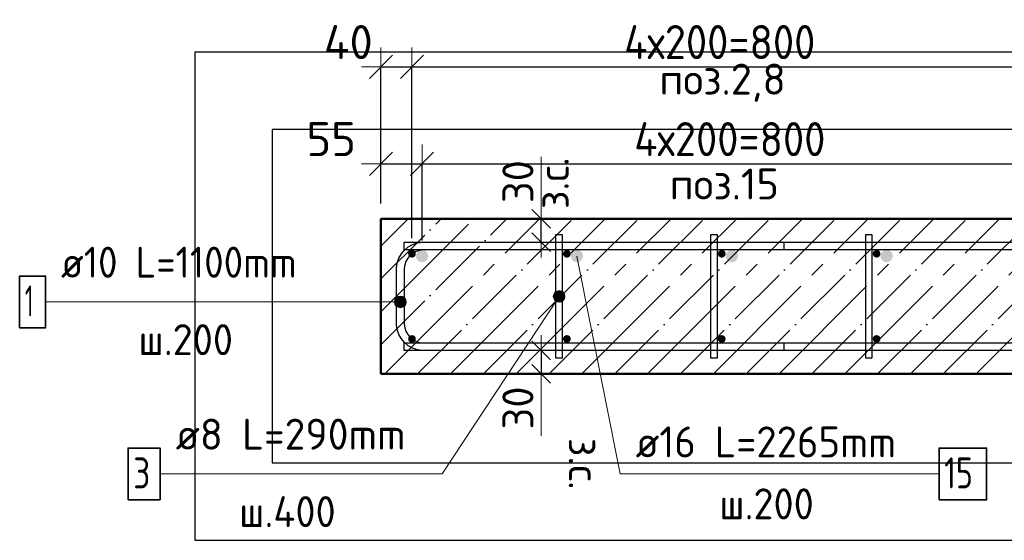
# Model space of a CAD drawing. Header units: millimetres. Extents: x -27380 to 48638, y 46540 to 72525.
# Tile 11 of 106: x -24577 to -23305, y 58645 to 59318. Entities that reach past the tile are written whole.
import ezdxf

# ---------------------------------------------------------------- set-up
doc = ezdxf.new("R2010")
doc.units = ezdxf.units.MM
doc.header["$PDMODE"] = 65
doc.linetypes.add('______11', pattern=[100, 80, -10, 0, -10])
doc.linetypes.add('______5', pattern=[220, 160, -20, 20, -20])
for name, color, linetype, lineweight in [('Standard', 7, 'Continuous', 25), ('Арм.стержн. Арматура края', 96, 'Continuous', 35), ('Арм.стержн. вертикальными 1', 22, 'Continuous', 35), ('Арм.стержн.горизонт. 1', 180, 'Continuous', 35), ('Размерная линия_ общее', 7, 'Continuous', 13), ('Размерная линия_ общее_1', 7, 'Continuous', 13)]:
    doc.layers.add(name, color=color, linetype=linetype, lineweight=lineweight)
doc.layers.add('Арм.стержн. вертикальными 2', color=7, linetype='Continuous', lineweight=35, true_color=0x006e00)
doc.layers.add('Арм.стержн.Стяжки', color=7, linetype='Continuous', lineweight=35, true_color=0x501e0f)
doc.styles.add('ISOCPEUR', font='ISOCPEUR')
doc.dimstyles.new('DIMSTYLE_3', dxfattribs={"dimtxt": 44, "dimasz": 50, "dimexe": 0, "dimexo": 0, "dimgap": 22, "dimtad": 2, "dimdec": 0, "dimrnd": 5, "dimzin": 12, "dimdsep": 46, "dimtxsty": 'ISOCPEUR', "dimblk1": 'ALL_ML_STRICH', "dimblk2": 'ALL_ML_STRICH', "dimsah": 1, "dimcen": 0, "dimclrd": 7, "dimclre": 256, "dimclrt": 7, "dimadec": 0, "dimazin": 0, "dimtfac": 1, "dimtdec": 0, "dimtix": 1, "dimtmove": 2, "dimatfit": 3, "dimfxl": 0, "dimtvp": 1.2, "dimtzin": 0, "dimlwd": 0, "dimlwe": -3, "dimarcsym": 0})
doc.dimstyles.new('DIMSTYLE_7', dxfattribs={"dimtxt": 44, "dimasz": 50, "dimexe": 0, "dimexo": 0, "dimgap": 22, "dimtad": 2, "dimdec": 0, "dimrnd": 5, "dimzin": 12, "dimdsep": 46, "dimtxsty": 'ISOCPEUR', "dimblk1": 'ALL_ML_STRICH', "dimblk2": 'ALL_ML_STRICH', "dimsah": 1, "dimcen": 0, "dimclrd": 7, "dimclre": 256, "dimclrt": 7, "dimadec": 0, "dimazin": 0, "dimtfac": 1, "dimtdec": 0, "dimtix": 1, "dimtmove": 2, "dimatfit": 3, "dimfxl": 0, "dimtzin": 0, "dimlwd": 0, "dimlwe": -3, "dimarcsym": 0})
doc.dimstyles.new('DIMSTYLE_9', dxfattribs={"dimtxt": 40, "dimasz": 40, "dimexe": 0, "dimexo": 0.001, "dimgap": 20, "dimtad": 2, "dimdec": 0, "dimrnd": 5, "dimzin": 12, "dimdsep": 46, "dimtxsty": 'ISOCPEUR', "dimblk1": 'ALL_ML_STRICH', "dimblk2": 'ALL_ML_STRICH', "dimsah": 1, "dimcen": 0, "dimse1": 1, "dimse2": 1, "dimclrd": 7, "dimclre": 256, "dimclrt": 7, "dimadec": 0, "dimazin": 0, "dimtfac": 1, "dimtdec": 0, "dimtix": 1, "dimtmove": 2, "dimatfit": 3, "dimfxl": 0, "dimtvp": 1.2, "dimtzin": 0, "dimlwd": 0, "dimlwe": -3, "dimarcsym": 0})

# ---------------------------------------------------------------- blocks, each defined once
blk = doc.blocks.new('ALL_ML_STRICH')
at = {"color": 0, "linetype": 'ByBlock', "lineweight": -2}
for p, q in [((-0.3, -0.3), (0.3, 0.3)), ((0, -0.5), (0, 0.5)), ((-1, 0), (0.5, 0))]:
    blk.add_line(p, q, dxfattribs=at)
blk = doc.blocks.new('*D223')
at = {"layer": 'DEFPOINTS', "color": 7, "linetype": 'Continuous', "lineweight": 13, "transparency": 33554687}
for p in [(-23894.9, 59060.4), (-23903.6, 59030.4), (-23894.9, 59030.4)]:
    blk.add_point(p, dxfattribs=at)
at = {"layer": 'Размерная линия_ общее_1', "color": 7, "linetype": 'Continuous', "lineweight": -2, "transparency": 33554687}
blk.add_line((-23903.6, 59030.4), (-23903.6, 59060.4), dxfattribs=at)
at = {"layer": 'Размерная линия_ общее_1', "color": 7, "linetype": 'Continuous', "lineweight": 13, "transparency": 33554687, "xscale": 40, "yscale": 40, "zscale": 40}
for p, rotation in [((-23903.6, 59060.4), 90), ((-23903.6, 59030.4), 270)]:
    blk.add_blockref('ALL_ML_STRICH', p, dxfattribs=dict(at, rotation=rotation))
at = {"layer": 'Размерная линия_ общее_1', "color": 7, "linetype": 'Continuous', "lineweight": 13, "transparency": 33554687, "insert": (-23907.9, 59073), "char_height": 40, "width": 2, "attachment_point": 1, "rotation": 90, "line_spacing_factor": 0.60241, "style": 'ISOCPEUR'}
blk.add_mtext('з.с.', dxfattribs=at)
at = {"layer": 'Размерная линия_ общее_1', "color": 7, "linetype": 'Continuous', "lineweight": 13, "transparency": 33554687, "insert": (-23933.6, 59108.5), "char_height": 40, "width": 80, "attachment_point": 5, "rotation": 90, "style": 'ISOCPEUR'}
blk.add_mtext('\\A1;{30}', dxfattribs=at)
blk = doc.blocks.new('*D224')
at = {"layer": 'DEFPOINTS', "color": 7, "linetype": 'Continuous', "lineweight": 13, "transparency": 33554687}
for p in [(-23903.6, 58890.4), (-23894.9, 58890.4), (-23894.9, 58860.4)]:
    blk.add_point(p, dxfattribs=at)
at = {"layer": 'Размерная линия_ общее_1', "color": 7, "linetype": 'Continuous', "lineweight": -2, "transparency": 33554687}
blk.add_line((-23903.6, 58890.4), (-23903.6, 58860.4), dxfattribs=at)
at = {"layer": 'Размерная линия_ общее_1', "color": 7, "linetype": 'Continuous', "lineweight": 13, "transparency": 33554687, "xscale": 40, "yscale": 40, "zscale": 40}
for p, rotation in [((-23903.6, 58890.4), 90), ((-23903.6, 58860.4), 270)]:
    blk.add_blockref('ALL_ML_STRICH', p, dxfattribs=dict(at, rotation=rotation))
at = {"layer": 'Размерная линия_ общее_1', "color": 7, "linetype": 'Continuous', "lineweight": 13, "transparency": 33554687, "insert": (-23933.6, 58816.3), "char_height": 40, "width": 80, "attachment_point": 5, "rotation": 90, "style": 'ISOCPEUR'}
blk.add_mtext('\\A1;{30}', dxfattribs=at)
at = {"layer": 'Размерная линия_ общее_1', "color": 7, "linetype": 'Continuous', "lineweight": 13, "transparency": 33554687, "insert": (-23827.9, 58777.8), "char_height": 40, "width": 2, "attachment_point": 1, "rotation": 270, "line_spacing_factor": 0.60241, "style": 'ISOCPEUR'}
blk.add_mtext('з.с.', dxfattribs=at)
blk = doc.blocks.new('*D344')
at = {"layer": 'DEFPOINTS', "color": 7, "linetype": 'Continuous', "lineweight": 13, "transparency": 33554687}
for p in [(-24110.4, 59131.4), (-24110.4, 59060.4), (-24057.4, 59012.4)]:
    blk.add_point(p, dxfattribs=at)
at = {"layer": 'Размерная линия_ общее', "color": 253, "linetype": 'Continuous', "lineweight": -2, "true_color": 0xa0a0a0, "transparency": 33554687}
for p, q in [((-24110.4, 59080.4), (-24110.4, 59131.4)), ((-24057.4, 59032.4), (-24057.4, 59131.4))]:
    blk.add_line(p, q, dxfattribs=at)
at = {"layer": 'Размерная линия_ общее', "color": 7, "linetype": 'Continuous', "lineweight": -2, "transparency": 33554687}
blk.add_line((-24110.4, 59131.4), (-24057.4, 59131.4), dxfattribs=at)
at = {"layer": 'Размерная линия_ общее', "color": 7, "linetype": 'Continuous', "lineweight": 13, "transparency": 33554687, "xscale": 50, "yscale": 50, "zscale": 50, "rotation": 180}
blk.add_blockref('ALL_ML_STRICH', (-24110.4, 59131.4), dxfattribs=at)
at = {"layer": 'Размерная линия_ общее', "color": 7, "linetype": 'Continuous', "lineweight": 13, "transparency": 33554687, "xscale": 50, "yscale": 50, "zscale": 50}
blk.add_blockref('ALL_ML_STRICH', (-24057.4, 59131.4), dxfattribs=at)
at = {"layer": 'Размерная линия_ общее', "color": 7, "linetype": 'Continuous', "lineweight": 13, "transparency": 33554687, "insert": (-24174.7, 59163.4), "char_height": 44, "width": 88, "attachment_point": 5, "style": 'ISOCPEUR'}
blk.add_mtext('\\A1;{55}', dxfattribs=at)
blk = doc.blocks.new('*D345')
at = {"layer": 'DEFPOINTS', "color": 7, "linetype": 'Continuous', "lineweight": 13, "transparency": 33554687}
for p in [(-24057.4, 59131.4), (-24057.4, 59012.4), (-23257.4, 59012.4)]:
    blk.add_point(p, dxfattribs=at)
at = {"layer": 'Размерная линия_ общее', "color": 253, "linetype": 'Continuous', "lineweight": -2, "true_color": 0xa0a0a0, "transparency": 33554687}
for p, q in [((-24057.4, 59032.4), (-24057.4, 59131.4)), ((-23257.4, 59032.4), (-23257.4, 59131.4))]:
    blk.add_line(p, q, dxfattribs=at)
at = {"layer": 'Размерная линия_ общее', "color": 7, "linetype": 'Continuous', "lineweight": -2, "transparency": 33554687}
blk.add_line((-24057.4, 59131.4), (-23257.4, 59131.4), dxfattribs=at)
at = {"layer": 'Размерная линия_ общее', "color": 7, "linetype": 'Continuous', "lineweight": 13, "transparency": 33554687, "xscale": 50, "yscale": 50, "zscale": 50, "rotation": 180}
blk.add_blockref('ALL_ML_STRICH', (-24057.4, 59131.4), dxfattribs=at)
at = {"layer": 'Размерная линия_ общее', "color": 7, "linetype": 'Continuous', "lineweight": 13, "transparency": 33554687, "xscale": 50, "yscale": 50, "zscale": 50}
blk.add_blockref('ALL_ML_STRICH', (-23257.4, 59131.4), dxfattribs=at)
at = {"layer": 'Размерная линия_ общее', "color": 7, "linetype": 'Continuous', "lineweight": 13, "transparency": 33554687, "insert": (-23783.4, 59185.4), "char_height": 44, "width": 2.2, "attachment_point": 1, "line_spacing_factor": 0.60241, "style": 'ISOCPEUR'}
blk.add_mtext('\\W0.91;4х200=800', dxfattribs=at)
blk = doc.blocks.new('*D349')
at = {"layer": 'DEFPOINTS', "color": 7, "linetype": 'Continuous', "lineweight": 13, "transparency": 33554687}
for p in [(-24110.4, 59256.7), (-24110.4, 59060.4), (-24070.4, 59015.4)]:
    blk.add_point(p, dxfattribs=at)
at = {"layer": 'Размерная линия_ общее', "color": 253, "linetype": 'Continuous', "lineweight": -2, "true_color": 0xa0a0a0, "transparency": 33554687}
for p, q in [((-24110.4, 59080.4), (-24110.4, 59256.7)), ((-24070.4, 59035.4), (-24070.4, 59256.7))]:
    blk.add_line(p, q, dxfattribs=at)
at = {"layer": 'Размерная линия_ общее', "color": 7, "linetype": 'Continuous', "lineweight": -2, "transparency": 33554687}
blk.add_line((-24110.4, 59256.7), (-24070.4, 59256.7), dxfattribs=at)
at = {"layer": 'Размерная линия_ общее', "color": 7, "linetype": 'Continuous', "lineweight": 13, "transparency": 33554687, "xscale": 50, "yscale": 50, "zscale": 50, "rotation": 180}
blk.add_blockref('ALL_ML_STRICH', (-24110.4, 59256.7), dxfattribs=at)
at = {"layer": 'Размерная линия_ общее', "color": 7, "linetype": 'Continuous', "lineweight": 13, "transparency": 33554687, "xscale": 50, "yscale": 50, "zscale": 50}
blk.add_blockref('ALL_ML_STRICH', (-24070.4, 59256.7), dxfattribs=at)
at = {"layer": 'Размерная линия_ общее', "color": 7, "linetype": 'Continuous', "lineweight": 13, "transparency": 33554687, "insert": (-24152.6, 59288.7), "char_height": 44, "width": 88, "attachment_point": 5, "style": 'ISOCPEUR'}
blk.add_mtext('\\A1;{40}', dxfattribs=at)
blk = doc.blocks.new('*D350')
at = {"layer": 'DEFPOINTS', "color": 7, "linetype": 'Continuous', "lineweight": 13, "transparency": 33554687}
for p in [(-24070.4, 59256.7), (-24070.4, 59015.4), (-23270.4, 59015.4)]:
    blk.add_point(p, dxfattribs=at)
at = {"layer": 'Размерная линия_ общее', "color": 253, "linetype": 'Continuous', "lineweight": -2, "true_color": 0xa0a0a0, "transparency": 33554687}
for p, q in [((-24070.4, 59035.4), (-24070.4, 59256.7)), ((-23270.4, 59035.4), (-23270.4, 59256.7))]:
    blk.add_line(p, q, dxfattribs=at)
at = {"layer": 'Размерная линия_ общее', "color": 7, "linetype": 'Continuous', "lineweight": -2, "transparency": 33554687}
blk.add_line((-24070.4, 59256.7), (-23270.4, 59256.7), dxfattribs=at)
at = {"layer": 'Размерная линия_ общее', "color": 7, "linetype": 'Continuous', "lineweight": 13, "transparency": 33554687, "xscale": 50, "yscale": 50, "zscale": 50, "rotation": 180}
blk.add_blockref('ALL_ML_STRICH', (-24070.4, 59256.7), dxfattribs=at)
at = {"layer": 'Размерная линия_ общее', "color": 7, "linetype": 'Continuous', "lineweight": 13, "transparency": 33554687, "xscale": 50, "yscale": 50, "zscale": 50}
blk.add_blockref('ALL_ML_STRICH', (-23270.4, 59256.7), dxfattribs=at)
at = {"layer": 'Размерная линия_ общее', "color": 7, "linetype": 'Continuous', "lineweight": 13, "transparency": 33554687, "insert": (-23796.4, 59310.7), "char_height": 44, "width": 2.2, "attachment_point": 1, "line_spacing_factor": 0.60241, "style": 'ISOCPEUR'}
blk.add_mtext('\\W0.91;4х200=800', dxfattribs=at)

msp = doc.modelspace()

# ---------------------------------------------------------------- hatches: boundary and pattern name
at = {"layer": 'Арм.стержн. Арматура края', "linetype": 'Continuous', "lineweight": 13, "transparency": 33554687}
for points in [[(-24091.8, 58956.9), (-24089.1, 58946.7), (-24089.1, 58959.6)], [(-24089.1, 58959.6), (-24085.4, 58945.7), (-24085.4, 58960.7)], [(-24089.1, 58959.6), (-24089.1, 58946.7), (-24085.4, 58945.7)], [(-24085.4, 58960.7), (-24085.4, 58945.7), (-24081.6, 58946.7)], [(-24085.4, 58960.7), (-24081.6, 58946.7), (-24081.6, 58959.6)], [(-24081.6, 58959.6), (-24081.6, 58946.7), (-24078.9, 58949.4)], [(-24081.6, 58959.6), (-24078.9, 58949.4), (-24078.9, 58956.9)], [(-24091.8, 58949.4), (-24091.8, 58956.9), (-24092.9, 58953.2)], [(-24091.8, 58956.9), (-24091.8, 58949.4), (-24089.1, 58946.7)], [(-24078.9, 58956.9), (-24078.9, 58949.4), (-24077.9, 58953.2)]]:
    msp.add_hatch(color=7, dxfattribs=at).paths.add_polyline_path(points)
at = {"layer": 'Арм.стержн. вертикальными 1', "linetype": 'Continuous', "lineweight": 25, "transparency": 33554687}
for points in [[(-24065.4, 59015.4), (-24065.7, 59017.3), (-24066.8, 59019), (-24068.4, 59020), (-24070.4, 59020.4), (-24072.3, 59020), (-24073.9, 59019), (-24075, 59017.3), (-24075.4, 59015.4), (-24075, 59013.5), (-24073.9, 59011.9), (-24072.3, 59010.8), (-24070.4, 59010.4), (-24068.4, 59010.8), (-24066.8, 59011.9), (-24065.7, 59013.5)], [(-23865.4, 59015.4), (-23865.7, 59017.3), (-23866.8, 59019), (-23868.4, 59020), (-23870.4, 59020.4), (-23872.3, 59020), (-23873.9, 59019), (-23875, 59017.3), (-23875.4, 59015.4), (-23875, 59013.5), (-23873.9, 59011.9), (-23872.3, 59010.8), (-23870.4, 59010.4), (-23868.4, 59010.8), (-23866.8, 59011.9), (-23865.7, 59013.5)], [(-23665.4, 59015.4), (-23665.7, 59017.3), (-23666.8, 59019), (-23668.4, 59020), (-23670.4, 59020.4), (-23672.3, 59020), (-23673.9, 59019), (-23675, 59017.3), (-23675.4, 59015.4), (-23675, 59013.5), (-23673.9, 59011.9), (-23672.3, 59010.8), (-23670.4, 59010.4), (-23668.4, 59010.8), (-23666.8, 59011.9), (-23665.7, 59013.5)], [(-23465.4, 59015.4), (-23465.7, 59017.3), (-23466.8, 59019), (-23468.4, 59020), (-23470.4, 59020.4), (-23472.3, 59020), (-23473.9, 59019), (-23475, 59017.3), (-23475.4, 59015.4), (-23475, 59013.5), (-23473.9, 59011.9), (-23472.3, 59010.8), (-23470.4, 59010.4), (-23468.4, 59010.8), (-23466.8, 59011.9), (-23465.7, 59013.5)], [(-24065.4, 58905.4), (-24065.7, 58907.3), (-24066.8, 58909), (-24068.4, 58910), (-24070.4, 58910.4), (-24072.3, 58910), (-24073.9, 58909), (-24075, 58907.3), (-24075.4, 58905.4), (-24075, 58903.5), (-24073.9, 58901.9), (-24072.3, 58900.8), (-24070.4, 58900.4), (-24068.4, 58900.8), (-24066.8, 58901.9), (-24065.7, 58903.5)], [(-23865.4, 58905.4), (-23865.7, 58907.3), (-23866.8, 58909), (-23868.4, 58910), (-23870.4, 58910.4), (-23872.3, 58910), (-23873.9, 58909), (-23875, 58907.3), (-23875.4, 58905.4), (-23875, 58903.5), (-23873.9, 58901.9), (-23872.3, 58900.8), (-23870.4, 58900.4), (-23868.4, 58900.8), (-23866.8, 58901.9), (-23865.7, 58903.5)], [(-23665.4, 58905.4), (-23665.7, 58907.3), (-23666.8, 58909), (-23668.4, 58910), (-23670.4, 58910.4), (-23672.3, 58910), (-23673.9, 58909), (-23675, 58907.3), (-23675.4, 58905.4), (-23675, 58903.5), (-23673.9, 58901.9), (-23672.3, 58900.8), (-23670.4, 58900.4), (-23668.4, 58900.8), (-23666.8, 58901.9), (-23665.7, 58903.5)], [(-23465.4, 58905.4), (-23465.7, 58907.3), (-23466.8, 58909), (-23468.4, 58910), (-23470.4, 58910.4), (-23472.3, 58910), (-23473.9, 58909), (-23475, 58907.3), (-23475.4, 58905.4), (-23475, 58903.5), (-23473.9, 58901.9), (-23472.3, 58900.8), (-23470.4, 58900.4), (-23468.4, 58900.8), (-23466.8, 58901.9), (-23465.7, 58903.5)]]:
    msp.add_hatch(color=4, dxfattribs=at).paths.add_polyline_path(points)
at = {"layer": 'Арм.стержн. вертикальными 2', "linetype": 'Continuous', "lineweight": 25, "transparency": 33554687}
for points in [[(-24049.4, 59012.4), (-24050, 59015.5), (-24051.7, 59018.1), (-24054.3, 59019.8), (-24057.4, 59020.4), (-24060.4, 59019.8), (-24063, 59018.1), (-24064.7, 59015.5), (-24065.4, 59012.4), (-24064.7, 59009.4), (-24063, 59006.8), (-24060.4, 59005), (-24057.4, 59004.4), (-24054.3, 59005), (-24051.7, 59006.8), (-24050, 59009.4)], [(-23849.4, 59012.4), (-23850, 59015.5), (-23851.7, 59018.1), (-23854.3, 59019.8), (-23857.4, 59020.4), (-23860.4, 59019.8), (-23863, 59018.1), (-23864.7, 59015.5), (-23865.4, 59012.4), (-23864.7, 59009.4), (-23863, 59006.8), (-23860.4, 59005), (-23857.4, 59004.4), (-23854.3, 59005), (-23851.7, 59006.8), (-23850, 59009.4)], [(-23649.4, 59012.4), (-23650, 59015.5), (-23651.7, 59018.1), (-23654.3, 59019.8), (-23657.4, 59020.4), (-23660.4, 59019.8), (-23663, 59018.1), (-23664.7, 59015.5), (-23665.4, 59012.4), (-23664.7, 59009.4), (-23663, 59006.8), (-23660.4, 59005), (-23657.4, 59004.4), (-23654.3, 59005), (-23651.7, 59006.8), (-23650, 59009.4)], [(-23449.4, 59012.4), (-23450, 59015.5), (-23451.7, 59018.1), (-23454.3, 59019.8), (-23457.4, 59020.4), (-23460.4, 59019.8), (-23463, 59018.1), (-23464.7, 59015.5), (-23465.4, 59012.4), (-23464.7, 59009.4), (-23463, 59006.8), (-23460.4, 59005), (-23457.4, 59004.4), (-23454.3, 59005), (-23451.7, 59006.8), (-23450, 59009.4)]]:
    msp.add_hatch(color=7, dxfattribs=at).paths.add_polyline_path(points)
at = {"layer": 'Арм.стержн.Стяжки', "linetype": 'Continuous', "lineweight": 13, "transparency": 33554687}
for points in [[(-23887.8, 58960.8), (-23874.1, 58956.3), (-23886.6, 58964.5)], [(-23887, 58957.1), (-23877, 58953.7), (-23887.8, 58960.8)], [(-23887.8, 58960.8), (-23877, 58953.7), (-23874.1, 58956.3)], [(-23886.6, 58964.5), (-23872.9, 58960), (-23883.7, 58967.1)], [(-23886.6, 58964.5), (-23874.1, 58956.3), (-23872.9, 58960)], [(-23883.7, 58967.1), (-23873.7, 58963.7), (-23879.9, 58967.9)], [(-23883.7, 58967.1), (-23872.9, 58960), (-23873.7, 58963.7)], [(-23879.9, 58967.9), (-23873.7, 58963.7), (-23876.2, 58966.7)], [(-23880.8, 58953), (-23887, 58957.1), (-23884.5, 58954.2)], [(-23887, 58957.1), (-23880.8, 58953), (-23877, 58953.7)]]:
    msp.add_hatch(color=7, dxfattribs=at).paths.add_polyline_path(points)

# ---------------------------------------------------------------- linework, layer by layer
at = {"color": 52, "linetype": 'Continuous', "lineweight": -3, "transparency": 33554687}
for p, q in [((-24250.8, 59175.8), (-24250.8, 58745.5)), ((-22217.9, 59175.8), (-24250.8, 59175.8)), ((-24250.8, 59175.8), (-24250.8, 58745.5)), ((-22217.9, 59175.8), (-24250.8, 59175.8)), ((-24250.8, 58745.5), (-22217.9, 58745.5)), ((-24250.8, 58745.5), (-22217.9, 58745.5))]:
    msp.add_line(p, q, dxfattribs=at)
at = {"layer": 'Standard', "color": 7, "linetype": 'Continuous', "lineweight": 13, "transparency": 33554687}
for p, q in [((-23903.6, 59060.4), (-23903.6, 59140.4)), ((-23903.6, 58860.4), (-23903.6, 58780.4))]:
    msp.add_line(p, q, dxfattribs=at)
at = {"layer": 'Standard', "color": 7, "linetype": 'Continuous', "lineweight": 25, "transparency": 33554687}
msp.add_lwpolyline([(-24350.8, 58645.5), (-22117.9, 58645.5), (-22117.9, 59275.8), (-24350.8, 59275.8), (-24350.8, 58645.5)], dxfattribs=at)
at = {"layer": 'Арм.стержн. Арматура края', "color": 7, "linetype": 'Continuous', "lineweight": 13, "transparency": 33554687}
for p, q in [((-24085.4, 58960.7), (-24085.4, 58960.7)), ((-24543.6, 58953.2), (-24147.6, 58953.2)), ((-24147.6, 58953.2), (-24085.4, 58953.2)), ((-24092.9, 58953.2), (-24092.9, 58953.2)), ((-24077.9, 58953.2), (-24077.9, 58953.2)), ((-24085.4, 58945.7), (-24085.4, 58945.7))]:
    msp.add_line(p, q, dxfattribs=at)
at = {"layer": 'Арм.стержн. Арматура края', "color": 4, "linetype": 'Continuous', "lineweight": 25, "transparency": 33554687}
msp.add_lwpolyline([(-23590.4, 58890.4), (-24057, 58890.4), (-24063.1, 58891.3), (-24069.5, 58893.4), (-24075.3, 58896.6), (-24080.1, 58900.7), (-24084.1, 58905.5), (-24087.4, 58911.3), (-24089.5, 58917.7), (-24090.4, 58923.8), (-24090.4, 58997.1), (-24089.5, 59003.2), (-24087.4, 59009.5), (-24084.1, 59015.4), (-24080.1, 59020.2), (-24075.3, 59024.2), (-24069.5, 59027.5), (-24063.1, 59029.6), (-24057, 59030.4), (-23590.4, 59030.4), (-23590.4, 59020.4), (-24056.3, 59020.4), (-24060.8, 59019.8), (-24065.4, 59018.3), (-24069.6, 59015.9), (-24073, 59013.1), (-24075.9, 59009.7), (-24078.2, 59005.5), (-24079.7, 59000.9), (-24080.4, 58996.4), (-24080.4, 58924.5), (-24079.7, 58919.9), (-24078.2, 58915.4), (-24075.9, 58911.2), (-24073, 58907.8), (-24069.6, 58904.9), (-24065.4, 58902.6), (-24060.8, 58901), (-24056.3, 58900.4), (-23590.4, 58900.4), (-23590.4, 58890.4)], dxfattribs=at)
msp.add_lwpolyline([(-23590.4, 58890.4), (-24057, 58890.4), (-24063.1, 58891.3), (-24069.5, 58893.4), (-24075.3, 58896.6), (-24080.1, 58900.7), (-24084.1, 58905.5), (-24087.4, 58911.3), (-24089.5, 58917.7), (-24090.4, 58923.8), (-24090.4, 58997.1), (-24089.5, 59003.2), (-24087.4, 59009.5), (-24084.1, 59015.4), (-24080.1, 59020.2), (-24075.3, 59024.2), (-24069.5, 59027.5), (-24063.1, 59029.6), (-24057, 59030.4), (-23590.4, 59030.4), (-23590.4, 59020.4), (-24056.3, 59020.4), (-24060.8, 59019.8), (-24065.4, 59018.3), (-24069.6, 59015.9), (-24073, 59013.1), (-24075.9, 59009.7), (-24078.2, 59005.5), (-24079.7, 59000.9), (-24080.4, 58996.4), (-24080.4, 58924.5), (-24079.7, 58919.9), (-24078.2, 58915.4), (-24075.9, 58911.2), (-24073, 58907.8), (-24069.6, 58904.9), (-24065.4, 58902.6), (-24060.8, 58901), (-24056.3, 58900.4), (-23590.4, 58900.4), (-23590.4, 58890.4)], dxfattribs=at)
msp.add_lwpolyline([(-23590.4, 58890.4), (-24057, 58890.4), (-24063.1, 58891.3), (-24069.5, 58893.4), (-24075.3, 58896.6), (-24080.1, 58900.7), (-24084.1, 58905.5), (-24087.4, 58911.3), (-24089.5, 58917.7), (-24090.4, 58923.8), (-24090.4, 58997.1), (-24089.5, 59003.2), (-24087.4, 59009.5), (-24084.1, 59015.4), (-24080.1, 59020.2), (-24075.3, 59024.2), (-24069.5, 59027.5), (-24063.1, 59029.6), (-24057, 59030.4), (-23590.4, 59030.4), (-23590.4, 59020.4), (-24056.3, 59020.4), (-24060.8, 59019.8), (-24065.4, 59018.3), (-24069.6, 59015.9), (-24073, 59013.1), (-24075.9, 59009.7), (-24078.2, 59005.5), (-24079.7, 59000.9), (-24080.4, 58996.4), (-24080.4, 58924.5), (-24079.7, 58919.9), (-24078.2, 58915.4), (-24075.9, 58911.2), (-24073, 58907.8), (-24069.6, 58904.9), (-24065.4, 58902.6), (-24060.8, 58901), (-24056.3, 58900.4), (-23590.4, 58900.4), (-23590.4, 58890.4)], dxfattribs=at)
msp.add_lwpolyline([(-23590.4, 58890.4), (-24057, 58890.4), (-24063.1, 58891.3), (-24069.5, 58893.4), (-24075.3, 58896.6), (-24080.1, 58900.7), (-24084.1, 58905.5), (-24087.4, 58911.3), (-24089.5, 58917.7), (-24090.4, 58923.8), (-24090.4, 58997.1), (-24089.5, 59003.2), (-24087.4, 59009.5), (-24084.1, 59015.4), (-24080.1, 59020.2), (-24075.3, 59024.2), (-24069.5, 59027.5), (-24063.1, 59029.6), (-24057, 59030.4), (-23590.4, 59030.4), (-23590.4, 59020.4), (-24056.3, 59020.4), (-24060.8, 59019.8), (-24065.4, 59018.3), (-24069.6, 59015.9), (-24073, 59013.1), (-24075.9, 59009.7), (-24078.2, 59005.5), (-24079.7, 59000.9), (-24080.4, 58996.4), (-24080.4, 58924.5), (-24079.7, 58919.9), (-24078.2, 58915.4), (-24075.9, 58911.2), (-24073, 58907.8), (-24069.6, 58904.9), (-24065.4, 58902.6), (-24060.8, 58901), (-24056.3, 58900.4), (-23590.4, 58900.4), (-23590.4, 58890.4)], dxfattribs=at)
msp.add_lwpolyline([(-23590.4, 58890.4), (-24057, 58890.4), (-24063.1, 58891.3), (-24069.5, 58893.4), (-24075.3, 58896.6), (-24080.1, 58900.7), (-24084.1, 58905.5), (-24087.4, 58911.3), (-24089.5, 58917.7), (-24090.4, 58923.8), (-24090.4, 58997.1), (-24089.5, 59003.2), (-24087.4, 59009.5), (-24084.1, 59015.4), (-24080.1, 59020.2), (-24075.3, 59024.2), (-24069.5, 59027.5), (-24063.1, 59029.6), (-24057, 59030.4), (-23590.4, 59030.4), (-23590.4, 59020.4), (-24056.3, 59020.4), (-24060.8, 59019.8), (-24065.4, 59018.3), (-24069.6, 59015.9), (-24073, 59013.1), (-24075.9, 59009.7), (-24078.2, 59005.5), (-24079.7, 59000.9), (-24080.4, 58996.4), (-24080.4, 58924.5), (-24079.7, 58919.9), (-24078.2, 58915.4), (-24075.9, 58911.2), (-24073, 58907.8), (-24069.6, 58904.9), (-24065.4, 58902.6), (-24060.8, 58901), (-24056.3, 58900.4), (-23590.4, 58900.4), (-23590.4, 58890.4)], dxfattribs=at)
msp.add_lwpolyline([(-23590.4, 58890.4), (-24057, 58890.4), (-24063.1, 58891.3), (-24069.5, 58893.4), (-24075.3, 58896.6), (-24080.1, 58900.7), (-24084.1, 58905.5), (-24087.4, 58911.3), (-24089.5, 58917.7), (-24090.4, 58923.8), (-24090.4, 58997.1), (-24089.5, 59003.2), (-24087.4, 59009.5), (-24084.1, 59015.4), (-24080.1, 59020.2), (-24075.3, 59024.2), (-24069.5, 59027.5), (-24063.1, 59029.6), (-24057, 59030.4), (-23590.4, 59030.4), (-23590.4, 59020.4), (-24056.3, 59020.4), (-24060.8, 59019.8), (-24065.4, 59018.3), (-24069.6, 59015.9), (-24073, 59013.1), (-24075.9, 59009.7), (-24078.2, 59005.5), (-24079.7, 59000.9), (-24080.4, 58996.4), (-24080.4, 58924.5), (-24079.7, 58919.9), (-24078.2, 58915.4), (-24075.9, 58911.2), (-24073, 58907.8), (-24069.6, 58904.9), (-24065.4, 58902.6), (-24060.8, 58901), (-24056.3, 58900.4), (-23590.4, 58900.4), (-23590.4, 58890.4)], dxfattribs=at)
msp.add_lwpolyline([(-23590.4, 58890.4), (-24057, 58890.4), (-24063.1, 58891.3), (-24069.5, 58893.4), (-24075.3, 58896.6), (-24080.1, 58900.7), (-24084.1, 58905.5), (-24087.4, 58911.3), (-24089.5, 58917.7), (-24090.4, 58923.8), (-24090.4, 58997.1), (-24089.5, 59003.2), (-24087.4, 59009.5), (-24084.1, 59015.4), (-24080.1, 59020.2), (-24075.3, 59024.2), (-24069.5, 59027.5), (-24063.1, 59029.6), (-24057, 59030.4), (-23590.4, 59030.4), (-23590.4, 59020.4), (-24056.3, 59020.4), (-24060.8, 59019.8), (-24065.4, 59018.3), (-24069.6, 59015.9), (-24073, 59013.1), (-24075.9, 59009.7), (-24078.2, 59005.5), (-24079.7, 59000.9), (-24080.4, 58996.4), (-24080.4, 58924.5), (-24079.7, 58919.9), (-24078.2, 58915.4), (-24075.9, 58911.2), (-24073, 58907.8), (-24069.6, 58904.9), (-24065.4, 58902.6), (-24060.8, 58901), (-24056.3, 58900.4), (-23590.4, 58900.4), (-23590.4, 58890.4)], dxfattribs=at)
msp.add_lwpolyline([(-23590.4, 58890.4), (-24057, 58890.4), (-24063.1, 58891.3), (-24069.5, 58893.4), (-24075.3, 58896.6), (-24080.1, 58900.7), (-24084.1, 58905.5), (-24087.4, 58911.3), (-24089.5, 58917.7), (-24090.4, 58923.8), (-24090.4, 58997.1), (-24089.5, 59003.2), (-24087.4, 59009.5), (-24084.1, 59015.4), (-24080.1, 59020.2), (-24075.3, 59024.2), (-24069.5, 59027.5), (-24063.1, 59029.6), (-24057, 59030.4), (-23590.4, 59030.4), (-23590.4, 59020.4), (-24056.3, 59020.4), (-24060.8, 59019.8), (-24065.4, 59018.3), (-24069.6, 59015.9), (-24073, 59013.1), (-24075.9, 59009.7), (-24078.2, 59005.5), (-24079.7, 59000.9), (-24080.4, 58996.4), (-24080.4, 58924.5), (-24079.7, 58919.9), (-24078.2, 58915.4), (-24075.9, 58911.2), (-24073, 58907.8), (-24069.6, 58904.9), (-24065.4, 58902.6), (-24060.8, 58901), (-24056.3, 58900.4), (-23590.4, 58900.4), (-23590.4, 58890.4)], dxfattribs=at)
msp.add_lwpolyline([(-23590.4, 58890.4), (-24057, 58890.4), (-24063.1, 58891.3), (-24069.5, 58893.4), (-24075.3, 58896.6), (-24080.1, 58900.7), (-24084.1, 58905.5), (-24087.4, 58911.3), (-24089.5, 58917.7), (-24090.4, 58923.8), (-24090.4, 58997.1), (-24089.5, 59003.2), (-24087.4, 59009.5), (-24084.1, 59015.4), (-24080.1, 59020.2), (-24075.3, 59024.2), (-24069.5, 59027.5), (-24063.1, 59029.6), (-24057, 59030.4), (-23590.4, 59030.4), (-23590.4, 59020.4), (-24056.3, 59020.4), (-24060.8, 59019.8), (-24065.4, 59018.3), (-24069.6, 59015.9), (-24073, 59013.1), (-24075.9, 59009.7), (-24078.2, 59005.5), (-24079.7, 59000.9), (-24080.4, 58996.4), (-24080.4, 58924.5), (-24079.7, 58919.9), (-24078.2, 58915.4), (-24075.9, 58911.2), (-24073, 58907.8), (-24069.6, 58904.9), (-24065.4, 58902.6), (-24060.8, 58901), (-24056.3, 58900.4), (-23590.4, 58900.4), (-23590.4, 58890.4)], dxfattribs=at)
msp.add_lwpolyline([(-23590.4, 58890.4), (-24057, 58890.4), (-24063.1, 58891.3), (-24069.5, 58893.4), (-24075.3, 58896.6), (-24080.1, 58900.7), (-24084.1, 58905.5), (-24087.4, 58911.3), (-24089.5, 58917.7), (-24090.4, 58923.8), (-24090.4, 58997.1), (-24089.5, 59003.2), (-24087.4, 59009.5), (-24084.1, 59015.4), (-24080.1, 59020.2), (-24075.3, 59024.2), (-24069.5, 59027.5), (-24063.1, 59029.6), (-24057, 59030.4), (-23590.4, 59030.4), (-23590.4, 59020.4), (-24056.3, 59020.4), (-24060.8, 59019.8), (-24065.4, 59018.3), (-24069.6, 59015.9), (-24073, 59013.1), (-24075.9, 59009.7), (-24078.2, 59005.5), (-24079.7, 59000.9), (-24080.4, 58996.4), (-24080.4, 58924.5), (-24079.7, 58919.9), (-24078.2, 58915.4), (-24075.9, 58911.2), (-24073, 58907.8), (-24069.6, 58904.9), (-24065.4, 58902.6), (-24060.8, 58901), (-24056.3, 58900.4), (-23590.4, 58900.4), (-23590.4, 58890.4)], dxfattribs=at)
msp.add_lwpolyline([(-23590.4, 58890.4), (-24057, 58890.4), (-24063.1, 58891.3), (-24069.5, 58893.4), (-24075.3, 58896.6), (-24080.1, 58900.7), (-24084.1, 58905.5), (-24087.4, 58911.3), (-24089.5, 58917.7), (-24090.4, 58923.8), (-24090.4, 58997.1), (-24089.5, 59003.2), (-24087.4, 59009.5), (-24084.1, 59015.4), (-24080.1, 59020.2), (-24075.3, 59024.2), (-24069.5, 59027.5), (-24063.1, 59029.6), (-24057, 59030.4), (-23590.4, 59030.4), (-23590.4, 59020.4), (-24056.3, 59020.4), (-24060.8, 59019.8), (-24065.4, 59018.3), (-24069.6, 59015.9), (-24073, 59013.1), (-24075.9, 59009.7), (-24078.2, 59005.5), (-24079.7, 59000.9), (-24080.4, 58996.4), (-24080.4, 58924.5), (-24079.7, 58919.9), (-24078.2, 58915.4), (-24075.9, 58911.2), (-24073, 58907.8), (-24069.6, 58904.9), (-24065.4, 58902.6), (-24060.8, 58901), (-24056.3, 58900.4), (-23590.4, 58900.4), (-23590.4, 58890.4)], dxfattribs=at)
at = {"layer": 'Арм.стержн. Арматура края', "color": 7, "linetype": 'Continuous', "lineweight": 35, "transparency": 33554687}
msp.add_lwpolyline([(-24577, 58919.9), (-24543.6, 58919.9), (-24543.6, 58986.5), (-24577, 58986.5), (-24577, 58919.9)], dxfattribs=at)
at = {"layer": 'Арм.стержн. Арматура края', "color": 7, "linetype": 'Continuous', "lineweight": 13, "transparency": 33554687}
msp.add_circle((-24085.4, 58953.2), 7.5, dxfattribs=at)
at = {"layer": 'Арм.стержн. вертикальными 2', "color": 7, "linetype": 'Continuous', "lineweight": 13, "transparency": 33554687}
for q in [(-23857.4, 59012.4), (-23389.6, 58731.2)]:
    msp.add_line((-23801.6, 58731.2), q, dxfattribs=at)
at = {"layer": 'Арм.стержн. вертикальными 2', "color": 7, "linetype": 'Continuous', "lineweight": 35, "transparency": 33554687}
msp.add_lwpolyline([(-23389.6, 58697.9), (-23328.3, 58697.9), (-23328.3, 58764.5), (-23389.6, 58764.5), (-23389.6, 58697.9)], dxfattribs=at)
at = {"layer": 'Арм.стержн.горизонт. 1', "color": 52, "linetype": 'Continuous', "lineweight": 50, "transparency": 33554687}
for p, q in [((-22310.4, 59060.4), (-24110.4, 59060.4)), ((-22310.4, 58860.4), (-24110.4, 58860.4))]:
    msp.add_line(p, q, dxfattribs=at)
at = {"layer": 'Арм.стержн.горизонт. 1', "color": 4, "linetype": 'Continuous', "lineweight": 25, "transparency": 33554687}
for points in [[(-24080.4, 59030.4), (-22340.4, 59030.4), (-22340.4, 59020.4), (-24080.4, 59020.4), (-24080.4, 59030.4)], [(-24080.4, 59030.4), (-22340.4, 59030.4), (-22340.4, 59020.4), (-24080.4, 59020.4), (-24080.4, 59030.4)], [(-24080.4, 59030.4), (-22340.4, 59030.4), (-22340.4, 59020.4), (-24080.4, 59020.4), (-24080.4, 59030.4)], [(-24080.4, 59030.4), (-22340.4, 59030.4), (-22340.4, 59020.4), (-24080.4, 59020.4), (-24080.4, 59030.4)], [(-24080.4, 59030.4), (-22340.4, 59030.4), (-22340.4, 59020.4), (-24080.4, 59020.4), (-24080.4, 59030.4)], [(-24080.4, 59030.4), (-22340.4, 59030.4), (-22340.4, 59020.4), (-24080.4, 59020.4), (-24080.4, 59030.4)], [(-24080.4, 59030.4), (-22340.4, 59030.4), (-22340.4, 59020.4), (-24080.4, 59020.4), (-24080.4, 59030.4)], [(-24080.4, 59030.4), (-22340.4, 59030.4), (-22340.4, 59020.4), (-24080.4, 59020.4), (-24080.4, 59030.4)], [(-24080.4, 59030.4), (-22340.4, 59030.4), (-22340.4, 59020.4), (-24080.4, 59020.4), (-24080.4, 59030.4)], [(-24080.4, 59030.4), (-22340.4, 59030.4), (-22340.4, 59020.4), (-24080.4, 59020.4), (-24080.4, 59030.4)], [(-24080.4, 59030.4), (-22340.4, 59030.4), (-22340.4, 59020.4), (-24080.4, 59020.4), (-24080.4, 59030.4)], [(-24080.4, 58900.4), (-22340.4, 58900.4), (-22340.4, 58890.4), (-24080.4, 58890.4), (-24080.4, 58900.4)], [(-24080.4, 58900.4), (-22340.4, 58900.4), (-22340.4, 58890.4), (-24080.4, 58890.4), (-24080.4, 58900.4)], [(-24080.4, 58900.4), (-22340.4, 58900.4), (-22340.4, 58890.4), (-24080.4, 58890.4), (-24080.4, 58900.4)], [(-24080.4, 58900.4), (-22340.4, 58900.4), (-22340.4, 58890.4), (-24080.4, 58890.4), (-24080.4, 58900.4)], [(-24080.4, 58900.4), (-22340.4, 58900.4), (-22340.4, 58890.4), (-24080.4, 58890.4), (-24080.4, 58900.4)], [(-24080.4, 58900.4), (-22340.4, 58900.4), (-22340.4, 58890.4), (-24080.4, 58890.4), (-24080.4, 58900.4)], [(-24080.4, 58900.4), (-22340.4, 58900.4), (-22340.4, 58890.4), (-24080.4, 58890.4), (-24080.4, 58900.4)], [(-24080.4, 58900.4), (-22340.4, 58900.4), (-22340.4, 58890.4), (-24080.4, 58890.4), (-24080.4, 58900.4)], [(-24080.4, 58900.4), (-22340.4, 58900.4), (-22340.4, 58890.4), (-24080.4, 58890.4), (-24080.4, 58900.4)], [(-24080.4, 58900.4), (-22340.4, 58900.4), (-22340.4, 58890.4), (-24080.4, 58890.4), (-24080.4, 58900.4)], [(-24080.4, 58900.4), (-22340.4, 58900.4), (-22340.4, 58890.4), (-24080.4, 58890.4), (-24080.4, 58900.4)]]:
    msp.add_lwpolyline(points, dxfattribs=at)
at = {"layer": 'Арм.стержн.Стяжки', "color": 7, "linetype": 'Continuous', "lineweight": 13, "transparency": 33554687}
for p, q in [((-24031.6, 58731.2), (-23880.4, 58960.4)), ((-23886.6, 58964.5), (-23886.6, 58964.5)), ((-23876.2, 58966.7), (-23876.2, 58966.7)), ((-23884.5, 58954.2), (-23884.5, 58954.2)), ((-23874.1, 58956.3), (-23874.1, 58956.3)), ((-24395.6, 58731.2), (-24031.6, 58731.2))]:
    msp.add_line(p, q, dxfattribs=at)
at = {"layer": 'Арм.стержн.Стяжки', "color": 40, "linetype": 'Continuous', "lineweight": 25, "transparency": 33554687}
for points in [[(-23884.4, 58880.4), (-23884.4, 59040.4), (-23876.4, 59040.4), (-23876.4, 58880.4), (-23884.4, 58880.4)], [(-23884.4, 58880.4), (-23884.4, 59040.4), (-23876.4, 59040.4), (-23876.4, 58880.4), (-23884.4, 58880.4)], [(-23884.4, 58880.4), (-23884.4, 59040.4), (-23876.4, 59040.4), (-23876.4, 58880.4), (-23884.4, 58880.4)], [(-23884.4, 58880.4), (-23884.4, 59040.4), (-23876.4, 59040.4), (-23876.4, 58880.4), (-23884.4, 58880.4)], [(-23684.4, 58880.4), (-23684.4, 59040.4), (-23676.4, 59040.4), (-23676.4, 58880.4), (-23684.4, 58880.4)], [(-23684.4, 58880.4), (-23684.4, 59040.4), (-23676.4, 59040.4), (-23676.4, 58880.4), (-23684.4, 58880.4)], [(-23684.4, 58880.4), (-23684.4, 59040.4), (-23676.4, 59040.4), (-23676.4, 58880.4), (-23684.4, 58880.4)], [(-23484.4, 58880.4), (-23484.4, 59040.4), (-23476.4, 59040.4), (-23476.4, 58880.4), (-23484.4, 58880.4)], [(-23484.4, 58880.4), (-23484.4, 59040.4), (-23476.4, 59040.4), (-23476.4, 58880.4), (-23484.4, 58880.4)], [(-23484.4, 58880.4), (-23484.4, 59040.4), (-23476.4, 59040.4), (-23476.4, 58880.4), (-23484.4, 58880.4)], [(-23484.4, 58880.4), (-23484.4, 59040.4), (-23476.4, 59040.4), (-23476.4, 58880.4), (-23484.4, 58880.4)]]:
    msp.add_lwpolyline(points, dxfattribs=at)
at = {"layer": 'Арм.стержн.Стяжки', "color": 7, "linetype": 'Continuous', "lineweight": 35, "transparency": 33554687}
msp.add_lwpolyline([(-24437, 58697.9), (-24395.6, 58697.9), (-24395.6, 58764.5), (-24437, 58764.5), (-24437, 58697.9)], dxfattribs=at)
at = {"layer": 'Арм.стержн.Стяжки', "color": 7, "linetype": 'Continuous', "lineweight": 13, "transparency": 33554687}
msp.add_circle((-23880.4, 58960.4), 7.5, dxfattribs=at)
at = {"layer": 'Размерная линия_ общее', "color": 7, "linetype": '______11', "lineweight": -3, "transparency": 33554687}
for p, q in [((-24110.4, 58982.9), (-24032.8, 59060.4)), ((-24110.4, 58898), (-23947.9, 59060.4)), ((-24063.1, 58860.4), (-23863.1, 59060.4)), ((-23978.2, 58860.4), (-23778.2, 59060.4)), ((-23893.4, 58860.4), (-23693.4, 59060.4)), ((-23808.5, 58860.4), (-23608.5, 59060.4)), ((-23723.7, 58860.4), (-23523.7, 59060.4)), ((-23638.8, 58860.4), (-23438.8, 59060.4)), ((-23554, 58860.4), (-23354, 59060.4)), ((-23469.1, 58860.4), (-23269.1, 59060.4)), ((-23384.3, 58860.4), (-23184.3, 59060.4))]:
    msp.add_line(p, q, dxfattribs=at)
at = {"layer": 'Размерная линия_ общее', "color": 7, "linetype": '______5', "lineweight": -3, "transparency": 33554687}
for p, q in [((-24110.4, 59025.3), (-24075.2, 59060.4)), ((-24110.4, 58940.4), (-23990.4, 59060.4)), ((-24105.5, 58860.4), (-23905.5, 59060.4)), ((-24020.7, 58860.4), (-23820.7, 59060.4)), ((-23935.8, 58860.4), (-23735.8, 59060.4)), ((-23851, 58860.4), (-23651, 59060.4)), ((-23766.1, 58860.4), (-23566.1, 59060.4)), ((-23681.2, 58860.4), (-23481.2, 59060.4)), ((-23596.4, 58860.4), (-23396.4, 59060.4)), ((-23511.5, 58860.4), (-23311.5, 59060.4)), ((-23426.7, 58860.4), (-23226.7, 59060.4)), ((-23341.8, 58860.4), (-23141.8, 59060.4))]:
    msp.add_line(p, q, dxfattribs=at)
at = {"layer": 'Размерная линия_ общее', "color": 7, "linetype": 'Continuous', "lineweight": 50, "transparency": 33554687}
for p, q in [((-24110.4, 59060.4), (-24110.4, 58860.4)), ((-22310.4, 59060.4), (-24110.4, 59060.4)), ((-24110.4, 58860.4), (-22310.4, 58860.4))]:
    msp.add_line(p, q, dxfattribs=at)

# ---------------------------------------------------------------- texts
at = {"layer": 'Standard', "color": 7, "linetype": 'Continuous', "lineweight": 13, "transparency": 33554687, "char_height": 40, "attachment_point": 7, "style": 'ISOCPEUR'}
for s, insert, width in [('\\A1;{\\fISOCPEUR|i0|b0;\\H40.000000;\\W1.000000;\\C7;поз.2,8}\\P', (-23750.9, 59211.5), 183.07), ('\\A1;{\\fISOCPEUR|i0|b0;\\H40.000000;\\W1.000000;\\C7;поз.15}\\P', (-23737.7, 59085.5), 159.975)]:
    msp.add_mtext(s, dxfattribs=dict(at, insert=insert, width=width))
at = {"layer": 'Арм.стержн. Арматура края', "color": 7, "linetype": 'Continuous', "lineweight": 25, "transparency": 33554687, "char_height": 40, "attachment_point": 7, "style": 'ISOCPEUR'}
for s, insert, width in [('\\W0.92;ø10 L=1100mm ', (-24523.6, 58984.5), 374.226), ('\\W0.56;1', (-24570.3, 58934.5), 31.111), ('\\W0.95;ш.200 ', (-24423.6, 58884.5), 174.933)]:
    msp.add_mtext(s, dxfattribs=dict(at, insert=insert, width=width))
at = {"layer": 'Арм.стержн. вертикальными 2', "color": 7, "linetype": 'Continuous', "lineweight": 25, "transparency": 33554687, "char_height": 40, "attachment_point": 7, "style": 'ISOCPEUR'}
for s, insert, width in [('\\W0.96;ø16 L=2265mm ', (-23781.6, 58752.5), 391.004), ('\\W0.75;15', (-23383, 58712.5), 62.971), ('\\W0.95;ш.200 ', (-23673.6, 58672.5), 174.933)]:
    msp.add_mtext(s, dxfattribs=dict(at, insert=insert, width=width))
at = {"layer": 'Арм.стержн.Стяжки', "color": 7, "linetype": 'Continuous', "lineweight": 25, "transparency": 33554687, "char_height": 40, "attachment_point": 7, "style": 'ISOCPEUR'}
for s, insert, width in [('\\W0.98;ø8 L=290mm ', (-24375.6, 58762.5), 343.369), ('\\W0.78;3', (-24430.3, 58712.5), 43.521), ('\\W0.95;ш.400 ', (-24293.6, 58662.5), 178.965)]:
    msp.add_mtext(s, dxfattribs=dict(at, insert=insert, width=width))

# ---------------------------------------------------------------- dimensions: what is measured, and where the dimension line sits
at = {"layer": 'Размерная линия_ общее', "color": 7, "linetype": 'Continuous', "lineweight": 13, "transparency": 33554687}
for base, p2, picture, middle in [((-24070.4, 59256.7), (-24070.4, 59035.4), '*D349', (-24152.6, 59288.7)), ((-24057.4, 59131.4), (-24057.4, 59032.4), '*D344', (-24174.7, 59163.4))]:
    dim = msp.add_linear_dim(base=base, p1=(-24110.4, 59080.4), p2=p2, dimstyle='DIMSTYLE_3', override={"dimpost": '<>', "dimclrd": 7, "dimclre": 253, "dimclrt": 7, "dimlwd": 0, "dimlwe": 65533}, dxfattribs=at)
    dim.commit()
    dim.dimension.update_dxf_attribs({"geometry": picture, "text_midpoint": middle, "dimtype": 160})
for base, p1, p2, picture, middle in [((-23270.4, 59256.7), (-24070.4, 59035.4), (-23270.4, 59035.4), '*D350', (-23670.4, 59278.7)), ((-23257.4, 59131.4), (-24057.4, 59032.4), (-23257.4, 59032.4), '*D345', (-23657.4, 59153.4))]:
    dim = msp.add_linear_dim(base=base, p1=p1, p2=p2, text='\\W0.91;4х200=800', dimstyle='DIMSTYLE_7', override={"dimpost": '<>', "dimclrd": 7, "dimclre": 253, "dimclrt": 7, "dimlwd": 0, "dimlwe": 65533}, dxfattribs=at)
    dim.commit()
    dim.dimension.update_dxf_attribs({"geometry": picture, "text_midpoint": middle, "dimtype": 160})
at = {"layer": 'Размерная линия_ общее_1', "color": 7, "linetype": 'Continuous', "lineweight": 13, "transparency": 33554687}
for base, p1, p2, angle, picture, middle in [((-23903.6, 59060.4), (-23894.9, 59030.4), (-23894.9, 59060.4), 90, '*D223', (-23933.6, 59108.5)), ((-23903.6, 58860.4), (-23894.9, 58890.4), (-23894.9, 58860.4), 270, '*D224', (-23933.6, 58816.3))]:
    dim = msp.add_linear_dim(base=base, p1=p1, p2=p2, angle=angle, text='<>\\Xз.с.', dimstyle='DIMSTYLE_9', override={"dimpost": '<>', "dimclrd": 7, "dimclre": 253, "dimclrt": 7, "dimlwd": 0, "dimlwe": 65533}, dxfattribs=at)
    dim.commit()
    dim.dimension.update_dxf_attribs({"geometry": picture, "text_midpoint": middle, "dimtype": 160})

doc.saveas('drawing.dxf')
